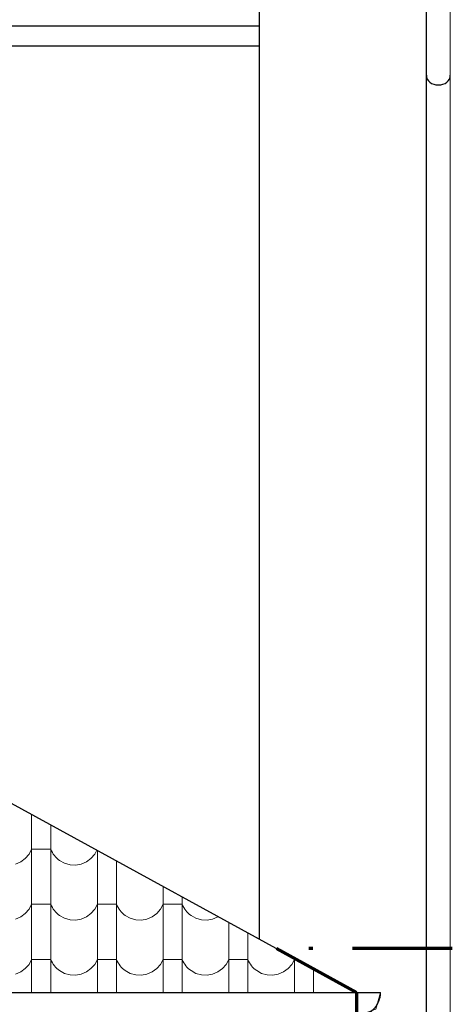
# Model space of a CAD drawing. Header units: millimetres. Extents: x -61343 to 9939, y -6894 to 7453.
# Tile 177 of 255: x 1488 to 1704, y -5966 to -5471. Entities that reach past the tile are written whole.
import ezdxf

# ---------------------------------------------------------------- set-up
doc = ezdxf.new("R2010")
doc.units = ezdxf.units.MM
doc.header["$MEASUREMENT"] = 0
doc.linetypes.add('Kropki i Kreski', pattern=[920, 500, -200, 20, -200])
doc.layers.add('810-G Ogólne', color=7, linetype='Continuous')
doc.layers.add('990-D Import IFC', color=7, linetype='Continuous')
doc.layers.add('A_zakres opracowania', color=7, linetype='Continuous', lineweight=70, true_color=0xe00038)

# ---------------------------------------------------------------- blocks, each defined once
blk = doc.blocks.new('*X1834', base_point=(515069.4, 47309.9))
at = {"layer": '990-D Import IFC', "color": 251, "linetype": 'Continuous', "lineweight": 13, "true_color": 0x6a6a6a}
for p, q in [((524921.4, -46527.2), (524921.4, -46593.1)), ((525017.5, -46579.8), (525017.5, -46593.1)), ((524921.4, -46593.1), (524921.4, -46870.1)), ((525017.5, -46593.1), (525017.5, -46870.1)), ((524889.4, -46747.7), (524908.1, -46726.2)), ((524908.1, -46726.2), (524921.4, -46701.2)), ((524969.4, -46701.2), (524921.4, -46701.2)), ((525017.5, -46701.2), (524969.4, -46701.2)), ((525017.5, -46701.2), (525021.1, -46709.5)), ((525021.1, -46709.5), (525025.4, -46717.6)), ((525025.4, -46717.6), (525030.2, -46725.3)), ((525030.2, -46725.3), (525035.5, -46732.7)), ((525035.5, -46732.7), (525041.4, -46739.6)), ((525041.4, -46739.6), (525047.8, -46746.1)), ((525219.4, -46747.7), (525238.1, -46726.2)), ((525238.1, -46726.2), (525248.6, -46706.4)), ((525251.4, -46707.9), (525251.4, -46870.1)), ((524840.4, -46775.5), (524866.5, -46764.4)), ((524866.5, -46764.4), (524889.4, -46747.7)), ((525047.8, -46746.1), (525054.6, -46752.2)), ((525054.6, -46752.2), (525061.9, -46757.7)), ((525061.9, -46757.7), (525086.7, -46771.4)), ((525086.7, -46771.4), (525114.1, -46779.1)), ((525114.1, -46779.1), (525142.4, -46780.5)), ((525142.4, -46780.5), (525170.4, -46775.5)), ((525170.4, -46775.5), (525196.5, -46764.4)), ((525196.5, -46764.4), (525219.4, -46747.7)), ((525347.5, -46760.5), (525347.5, -46870.1)), ((524921.4, -46870.1), (524921.4, -47147.1)), ((525017.5, -46870.1), (525017.5, -47147.1)), ((525251.4, -46870.1), (525251.4, -47147.1)), ((525347.5, -46870.1), (525347.5, -47147.1)), ((525581.4, -46888.5), (525581.4, -47147.1)), ((524908.1, -47003.2), (524921.4, -46978.2)), ((524969.4, -46978.2), (524921.4, -46978.2)), ((525017.5, -46978.2), (524969.4, -46978.2)), ((525017.5, -46978.2), (525021.1, -46986.5)), ((525021.1, -46986.5), (525025.4, -46994.6)), ((525238.1, -47003.2), (525251.4, -46978.2)), ((525299.4, -46978.2), (525251.4, -46978.2)), ((525347.5, -46978.2), (525299.4, -46978.2)), ((525347.5, -46978.2), (525351.1, -46986.5)), ((525351.1, -46986.5), (525355.4, -46994.6)), ((525568.1, -47003.2), (525581.4, -46978.2)), ((525629.4, -46978.2), (525581.4, -46978.2)), ((525677.5, -46978.2), (525629.4, -46978.2)), ((525677.5, -46941.1), (525677.5, -47147.1)), ((525677.5, -46978.2), (525681.1, -46986.5)), ((525681.1, -46986.5), (525685.4, -46994.6)), ((524866.5, -47041.4), (524889.4, -47024.7)), ((524889.4, -47024.7), (524908.1, -47003.2)), ((525025.4, -46994.6), (525030.2, -47002.3)), ((525030.2, -47002.3), (525035.5, -47009.7)), ((525035.5, -47009.7), (525041.4, -47016.6)), ((525041.4, -47016.6), (525047.8, -47023.1)), ((525047.8, -47023.1), (525054.6, -47029.2)), ((525054.6, -47029.2), (525061.9, -47034.7)), ((525061.9, -47034.7), (525086.7, -47048.4)), ((525196.5, -47041.4), (525219.4, -47024.7)), ((525219.4, -47024.7), (525238.1, -47003.2)), ((525355.4, -46994.6), (525360.2, -47002.3)), ((525360.2, -47002.3), (525365.5, -47009.7)), ((525365.5, -47009.7), (525371.4, -47016.6)), ((525371.4, -47016.6), (525377.8, -47023.1)), ((525377.8, -47023.1), (525384.6, -47029.2)), ((525384.6, -47029.2), (525391.9, -47034.7)), ((525391.9, -47034.7), (525416.7, -47048.4)), ((525526.5, -47041.4), (525549.4, -47024.7)), ((525549.4, -47024.7), (525568.1, -47003.2)), ((525685.4, -46994.6), (525690.2, -47002.3)), ((525690.2, -47002.3), (525695.5, -47009.7)), ((525695.5, -47009.7), (525701.4, -47016.6)), ((525701.4, -47016.6), (525707.8, -47023.1)), ((525707.8, -47023.1), (525714.6, -47029.2)), ((525714.6, -47029.2), (525721.9, -47034.7)), ((525721.9, -47034.7), (525746.7, -47048.4)), ((524840.4, -47052.5), (524866.5, -47041.4)), ((525086.7, -47048.4), (525114.1, -47056.1)), ((525114.1, -47056.1), (525142.4, -47057.5)), ((525142.4, -47057.5), (525170.4, -47052.5)), ((525170.4, -47052.5), (525196.5, -47041.4)), ((525416.7, -47048.4), (525444.1, -47056.1)), ((525444.1, -47056.1), (525472.4, -47057.5)), ((525472.4, -47057.5), (525500.4, -47052.5)), ((525500.4, -47052.5), (525526.5, -47041.4)), ((525746.7, -47048.4), (525774.1, -47056.1)), ((525774.1, -47056.1), (525802.4, -47057.5)), ((525802.4, -47057.5), (525830.4, -47052.5)), ((525830.4, -47052.5), (525856.5, -47041.4)), ((525856.5, -47041.4), (525858.2, -47040.1)), ((525911.4, -47069.2), (525911.4, -47147.1)), ((526007.5, -47121.8), (526007.5, -47147.1)), ((524921.4, -47147.1), (524921.4, -47421)), ((525017.5, -47147.1), (525017.5, -47421)), ((525251.4, -47147.1), (525251.4, -47421)), ((525347.5, -47147.1), (525347.5, -47421)), ((525581.4, -47147.1), (525581.4, -47421)), ((525677.5, -47147.1), (525677.5, -47421)), ((525911.4, -47147.1), (525911.4, -47421)), ((526007.5, -47147.1), (526007.5, -47421)), ((524889.4, -47301.7), (524908.1, -47280.2)), ((524908.1, -47280.2), (524921.4, -47255.2)), ((524969.4, -47255.2), (524921.4, -47255.2)), ((525017.5, -47255.2), (524969.4, -47255.2)), ((525017.5, -47255.2), (525021.1, -47263.5)), ((525021.1, -47263.5), (525025.4, -47271.6)), ((525025.4, -47271.6), (525030.2, -47279.3)), ((525030.2, -47279.3), (525035.5, -47286.7)), ((525219.4, -47301.7), (525238.1, -47280.2)), ((525238.1, -47280.2), (525251.4, -47255.2)), ((525299.4, -47255.2), (525251.4, -47255.2)), ((525347.5, -47255.2), (525299.4, -47255.2)), ((525347.5, -47255.2), (525351.1, -47263.5)), ((525351.1, -47263.5), (525355.4, -47271.6)), ((525355.4, -47271.6), (525360.2, -47279.3)), ((525360.2, -47279.3), (525365.5, -47286.7)), ((525549.4, -47301.7), (525568.1, -47280.2)), ((525568.1, -47280.2), (525581.4, -47255.2)), ((525629.4, -47255.2), (525581.4, -47255.2)), ((525677.5, -47255.2), (525629.4, -47255.2)), ((525677.5, -47255.2), (525681.1, -47263.5)), ((525681.1, -47263.5), (525685.4, -47271.6)), ((525685.4, -47271.6), (525690.2, -47279.3)), ((525690.2, -47279.3), (525695.5, -47286.7)), ((525879.4, -47301.7), (525898.1, -47280.2)), ((525898.1, -47280.2), (525911.4, -47255.2)), ((525959.4, -47255.2), (525911.4, -47255.2)), ((526007.5, -47255.2), (525959.4, -47255.2)), ((526007.5, -47255.2), (526011.1, -47263.5)), ((526011.1, -47263.5), (526015.4, -47271.6)), ((526015.4, -47271.6), (526020.2, -47279.3)), ((526020.2, -47279.3), (526025.5, -47286.7)), ((526209.4, -47301.7), (526228.1, -47280.2)), ((526228.1, -47280.2), (526241.4, -47255.2)), ((526241.4, -47249.9), (526241.4, -47421)), ((526251, -47255.2), (526241.4, -47255.2)), ((524840.4, -47329.5), (524866.5, -47318.4)), ((524866.5, -47318.4), (524889.4, -47301.7)), ((525035.5, -47286.7), (525041.4, -47293.6)), ((525041.4, -47293.6), (525047.8, -47300.1)), ((525047.8, -47300.1), (525054.6, -47306.2)), ((525054.6, -47306.2), (525061.9, -47311.7)), ((525061.9, -47311.7), (525086.7, -47325.4)), ((525086.7, -47325.4), (525114.1, -47333.1)), ((525114.1, -47333.1), (525142.4, -47334.5)), ((525142.4, -47334.5), (525170.4, -47329.5)), ((525170.4, -47329.5), (525196.5, -47318.4)), ((525196.5, -47318.4), (525219.4, -47301.7)), ((525365.5, -47286.7), (525371.4, -47293.6)), ((525371.4, -47293.6), (525377.8, -47300.1)), ((525377.8, -47300.1), (525384.6, -47306.2)), ((525384.6, -47306.2), (525391.9, -47311.7)), ((525391.9, -47311.7), (525416.7, -47325.4)), ((525416.7, -47325.4), (525444.1, -47333.1)), ((525444.1, -47333.1), (525472.4, -47334.5)), ((525472.4, -47334.5), (525500.4, -47329.5)), ((525500.4, -47329.5), (525526.5, -47318.4)), ((525526.5, -47318.4), (525549.4, -47301.7)), ((525695.5, -47286.7), (525701.4, -47293.6)), ((525701.4, -47293.6), (525707.8, -47300.1)), ((525707.8, -47300.1), (525714.6, -47306.2)), ((525714.6, -47306.2), (525721.9, -47311.7)), ((525721.9, -47311.7), (525746.7, -47325.4)), ((525746.7, -47325.4), (525774.1, -47333.1)), ((525774.1, -47333.1), (525802.4, -47334.5)), ((525802.4, -47334.5), (525830.4, -47329.5)), ((525830.4, -47329.5), (525856.5, -47318.4)), ((525856.5, -47318.4), (525879.4, -47301.7)), ((526025.5, -47286.7), (526031.4, -47293.6)), ((526031.4, -47293.6), (526037.8, -47300.1)), ((526037.8, -47300.1), (526044.6, -47306.2)), ((526044.6, -47306.2), (526051.9, -47311.7)), ((526051.9, -47311.7), (526076.7, -47325.4)), ((526076.7, -47325.4), (526104.1, -47333.1)), ((526104.1, -47333.1), (526132.4, -47334.5)), ((526132.4, -47334.5), (526160.4, -47329.5)), ((526160.4, -47329.5), (526186.5, -47318.4)), ((526186.5, -47318.4), (526209.4, -47301.7)), ((526337.5, -47302.5), (526337.5, -47421))]:
    blk.add_line(p, q, dxfattribs=at)
blk = doc.blocks.new('Wypełnienie_17_3', base_point=(515069.4, 47309.9))
at = {"layer": '990-D Import IFC', "color": 251, "linetype": 'Continuous', "lineweight": 13, "true_color": 0x6a6a6a}
blk.add_blockref('*X1834', (515069.4, 47309.9), dxfattribs=at)

msp = doc.modelspace()

# ---------------------------------------------------------------- linework, layer by layer
at = {"layer": '810-G Ogólne', "color": 7, "linetype": 'Continuous', "lineweight": 25}
for p, q in [((1607.971, -5435.404), (1607.971, -5933.559)), ((1692.035, -6343.364), (1692.035, -5447.404)), ((813.971, -5474.404), (1607.971, -5474.404)), ((860.207, -5484.404), (1607.971, -5484.404)), ((1657.001, -5960.404), (1235.486, -5729.621)), ((801.971, -5960.404), (1669.001, -5960.404))]:
    msp.add_line(p, q, dxfattribs=at)
msp.add_arc((1657.001, -5960.404), 12, 270, 0, dxfattribs=at)
msp.add_ellipse((1698.036, -5499.218), major_axis=(6.001, 0), ratio=0.8167997, start_param=3.1415927, end_param=6.2831853, dxfattribs=at)
at = {"layer": '990-D Import IFC', "color": 7, "linetype": 'Continuous', "lineweight": 13}
for points in [[(1607.971, -5447.404), (1607.971, -5435.404), (2423.685, -5435.404), (2404.635, -5447.404), (1704.037, -5447.404), (1704.037, -6343.364, -0.8167997), (1692.035, -6343.364), (1692.035, -5447.404)], [(1607.971, -5474.404), (860.207, -5474.404), (860.207, -5492.844), (902.679, -5505.786), (902.679, -5893.57), (887.251, -5908.998), (878.766, -5900.512), (890.397, -5888.882), (890.397, -5514.902), (848.016, -5501.987), (848.016, -5474.404), (813.971, -5474.404, -0.4142136), (801.971, -5462.404), (1607.971, -5462.404)], [(801.971, -5960.404), (1669.001, -5960.404, -0.4142136), (1657.001, -5972.404), (1583.299, -5972.404), (1583.299, -6341.4, -0.8167997), (1571.297, -6341.4), (1571.297, -5972.404), (902.679, -5972.404), (902.679, -6341.4, -0.8167997), (890.677, -6341.4), (890.677, -5972.404), (813.971, -5972.404, -0.4142136)]]:
    msp.add_lwpolyline(points, format="xyb", close=True, dxfattribs=at)
for points in [[(863.971, -5484.404), (1607.971, -5484.404), (1607.971, -5457.404), (1692.035, -5457.404), (1692.035, -5982.404), (1657.001, -5982.404), (1657.001, -5972.404), (1666.584, -5968.817), (1669.001, -5960.404), (1657.001, -5960.404), (1607.971, -5933.559), (1235.486, -5729.621), (863.971, -5933.559), (863.971, -5506.849), (890.397, -5514.902), (890.397, -5888.882), (878.766, -5900.512), (887.251, -5908.998), (902.679, -5893.57), (902.679, -5505.786), (863.971, -5493.991)], [(1235.486, -5729.621), (813.971, -5960.404), (1657.001, -5960.404)]]:
    msp.add_lwpolyline(points, close=True, dxfattribs=at)
at = {"layer": 'A_zakres opracowania', "linetype": 'Kropki i Kreski', "ltscale": 0.1}
msp.add_lwpolyline([(2440.971, -6142.404), (2440.971, -5938.404), (1616.819, -5938.404), (1657.001, -5960.404), (1657.001, -5982.404), (1607.971, -5982.404), (1607.971, -6395.95), (2112.298, -6395.95), (2112.298, -6098.717), (2106.798, -6098.717), (2106.798, -6076.676), (2112.329, -6076.722), (2202.453, -6142.404)], close=True, dxfattribs=at)

# ---------------------------------------------------------------- block references
at = {"layer": '990-D Import IFC', "color": 251, "linetype": 'Continuous', "lineweight": 13, "true_color": 0x6a6a6a, "xscale": 0.1, "yscale": 0.1, "zscale": 0.1}
msp.add_blockref('Wypełnienie_17_3', (508.562, 3512.683), dxfattribs=at)

doc.saveas('drawing.dxf')
